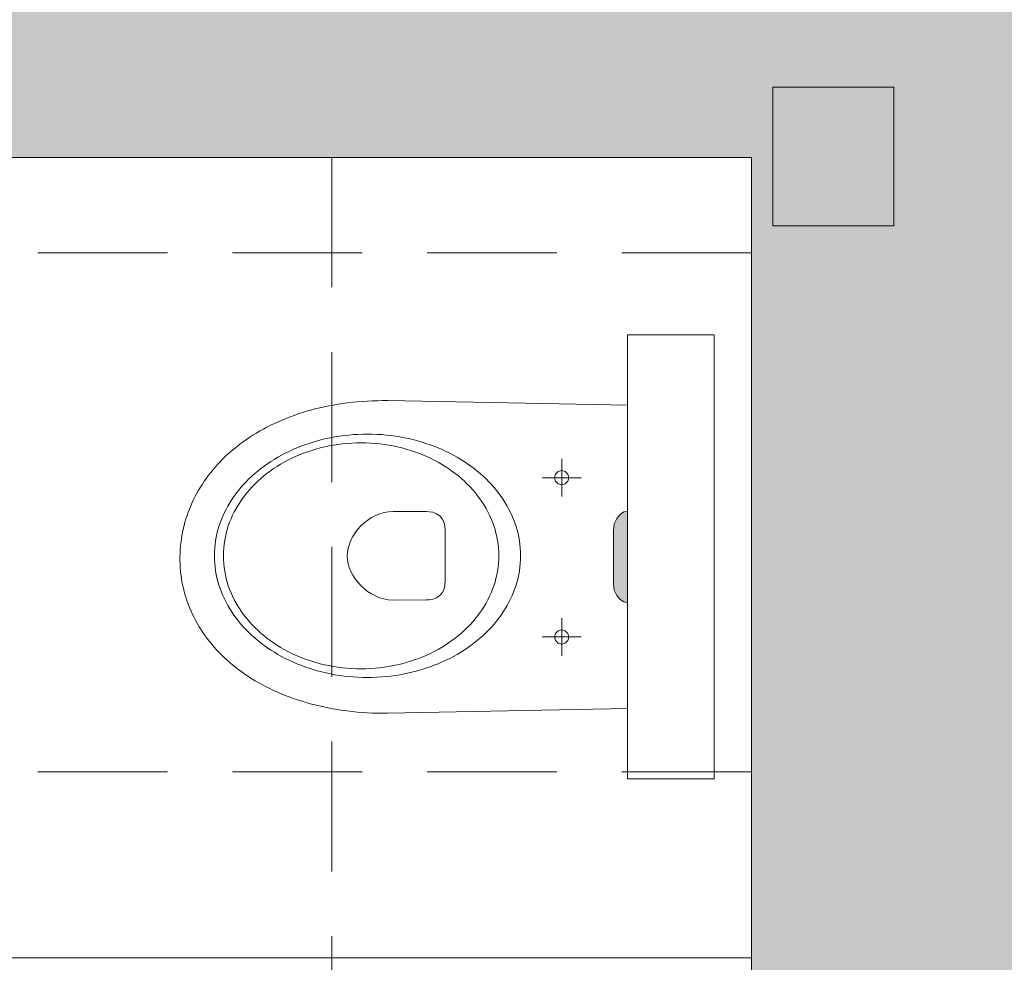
# Model space of a CAD drawing. Header units: millimetres. Extents: x -23540 to 53212, y -37964 to 41185.
# Tile 152 of 203: x 13049 to 13163, y -31792 to -31683. Entities that reach past the tile are written whole.
import ezdxf

# ---------------------------------------------------------------- set-up
doc = ezdxf.new("R2010")
doc.units = ezdxf.units.MM
doc.linetypes.add('DASHEDX2', pattern=[1.5, 1, -0.5])
doc.layers.get('0').update_dxf_attribs({"lineweight": 18})
for name, color, linetype, lineweight in [('PG_PRZERYWANE_ŚREDNIE', 1, 'DASHEDX2', 18), ('PG_WIDOKOWE_CIENKIE', 1, 'Continuous', 18), ('PG_ŚCIANY_DZIAŁOWE', 3, 'Continuous', 18)]:
    doc.layers.add(name, color=color, linetype=linetype, lineweight=lineweight)

msp = doc.modelspace()

# ---------------------------------------------------------------- hatches: boundary and pattern name
at = {"lineweight": 18, "true_color": 0x636466, "transparency": 33554559}
h = msp.add_hatch(color=251, dxfattribs=at)
h.dxf.hatch_style = 1
h.paths.add_polyline_path([(13117.4, -31748.17), (13117.51, -31748.94), (13117.79, -31749.56), (13118.19, -31750.02), (13118.63, -31750.31), (13119.04, -31750.41), (13119.04, -31739.82), (13118.63, -31739.92), (13118.19, -31740.21), (13117.79, -31740.66), (13117.51, -31741.29), (13117.4, -31742.06)])
at = {"layer": 'PG_ŚCIANY_DZIAŁOWE', "true_color": 0x636466, "transparency": 33554610}
h = msp.add_hatch(color=251, dxfattribs=at)
h.dxf.hatch_style = 1
h.paths.add_polyline_path([(13387.3, -31474.96), (13350.37, -31474.96), (13350.37, -31943.46), (13176.37, -31943.46), (13176.37, -31559.46), (13176.37, -31451.46), (13053.87, -31451.46), (13053.87, -31469.96), (13133.37, -31469.96), (13133.37, -31680.46), (12885.87, -31680.46), (12885.87, -31469.96), (12952.87, -31469.96), (12952.87, -31451.46), (12859.37, -31451.46), (12859.37, -31469.96), (12871.37, -31469.96), (12871.37, -31698.96), (13133.37, -31698.96), (13133.37, -31884.96), (12758.37, -31884.96), (12758.37, -31469.96), (12758.37, -31451.46), (12708.37, -31451.46), (12708.37, -31467.46), (12739.87, -31467.46), (12739.87, -31905.96), (12939.37, -31905.96), (12939.37, -31912.96), (12948.37, -31912.96), (12948.37, -31905.96), (13137.37, -31905.96), (13137.37, -32071.46), (13123.87, -32071.46), (13123.87, -32143.46), (13198.93, -32143.46), (13198.93, -31989.42), (13387.3, -31989.42)])
h.paths.add_polyline_path([(13350.37, -31334.96), (13387.3, -31334.96), (13387.3, -31300.46), (13350.37, -31330.46)])

# ---------------------------------------------------------------- linework, layer by layer
at = {"color": 251, "lineweight": 20, "true_color": 0x636466}
for p, q in [((12871.37, -31698.96), (13133.37, -31698.96)), ((13133.37, -31698.96), (13133.37, -31884.96)), ((13133.37, -31791.46), (13004.37, -31791.46))]:
    msp.add_line(p, q, dxfattribs=at)
at = {"color": 251, "lineweight": 18, "true_color": 0x636466}
for p, q in [((13119.04, -31719.45), (13119.04, -31770.78)), ((13119.04, -31719.45), (13129.04, -31719.45)), ((13129.04, -31719.45), (13129.04, -31770.78)), ((13119.04, -31770.78), (13129.04, -31770.78))]:
    msp.add_line(p, q, dxfattribs=at)
at = {"color": 251, "lineweight": 13, "true_color": 0x636466}
for p, q in [((13082.94, -31728.02), (13082.44, -31728.15)), ((13083.46, -31727.89), (13082.94, -31728.02)), ((13083.98, -31727.78), (13083.46, -31727.89)), ((13084.5, -31727.67), (13083.98, -31727.78)), ((13085.04, -31727.57), (13084.5, -31727.67)), ((13085.58, -31727.47), (13085.04, -31727.57)), ((13086.12, -31727.39), (13085.58, -31727.47)), ((13086.68, -31727.32), (13086.12, -31727.39)), ((13087.23, -31727.25), (13086.68, -31727.32)), ((13087.8, -31727.19), (13087.23, -31727.25)), ((13088.37, -31727.15), (13087.8, -31727.19)), ((13088.95, -31727.11), (13088.37, -31727.15)), ((13089.54, -31727.08), (13088.95, -31727.11)), ((13090.13, -31727.06), (13089.54, -31727.08)), ((13090.73, -31727.05), (13090.13, -31727.06)), ((13091.33, -31727.04), (13090.73, -31727.05)), ((13119.04, -31727.59), (13091.33, -31727.04)), ((13079.56, -31729.11), (13079.1, -31729.3)), ((13080.02, -31728.93), (13079.56, -31729.11)), ((13080.49, -31728.76), (13080.02, -31728.93)), ((13080.97, -31728.6), (13080.49, -31728.76)), ((13081.45, -31728.44), (13080.97, -31728.6)), ((13081.94, -31728.29), (13081.45, -31728.44)), ((13082.44, -31728.15), (13081.94, -31728.29)), ((13077.36, -31730.12), (13076.94, -31730.34)), ((13077.78, -31729.9), (13077.36, -31730.12)), ((13078.22, -31729.69), (13077.78, -31729.9)), ((13078.66, -31729.49), (13078.22, -31729.69)), ((13079.1, -31729.3), (13078.66, -31729.49)), ((13075.36, -31731.29), (13074.98, -31731.54)), ((13075.74, -31731.04), (13075.36, -31731.29)), ((13076.14, -31730.8), (13075.74, -31731.04)), ((13076.54, -31730.56), (13076.14, -31730.8)), ((13076.94, -31730.34), (13076.54, -31730.56)), ((13084.2, -31731.44), (13084.71, -31731.34)), ((13084.71, -31731.34), (13085.22, -31731.24)), ((13085.22, -31731.24), (13085.75, -31731.16)), ((13085.75, -31731.16), (13086.27, -31731.09)), ((13086.27, -31731.09), (13086.81, -31731.03)), ((13086.81, -31731.03), (13087.34, -31730.98)), ((13087.34, -31730.98), (13087.88, -31730.95)), ((13087.88, -31730.95), (13088.43, -31730.93)), ((13088.43, -31730.93), (13088.98, -31730.92)), ((13088.98, -31730.92), (13088.98, -31730.92)), ((13088.98, -31730.92), (13089.53, -31730.93)), ((13089.53, -31730.93), (13090.07, -31730.95)), ((13090.07, -31730.95), (13090.61, -31730.98)), ((13090.61, -31730.98), (13091.15, -31731.03)), ((13091.15, -31731.03), (13091.68, -31731.09)), ((13091.68, -31731.09), (13092.21, -31731.16)), ((13092.21, -31731.16), (13092.73, -31731.24)), ((13092.73, -31731.24), (13093.25, -31731.34)), ((13093.25, -31731.34), (13093.76, -31731.44)), ((13073.9, -31732.34), (13073.56, -31732.61)), ((13074.25, -31732.06), (13073.9, -31732.34)), ((13074.61, -31731.8), (13074.25, -31732.06)), ((13074.98, -31731.54), (13074.61, -31731.8)), ((13080.36, -31732.71), (13080.81, -31732.51)), ((13080.81, -31732.51), (13081.27, -31732.33)), ((13081.27, -31732.33), (13081.74, -31732.15)), ((13081.74, -31732.15), (13082.22, -31731.99)), ((13082.22, -31731.99), (13082.71, -31731.84)), ((13082.71, -31731.84), (13083.2, -31731.69)), ((13083.02, -31732.65), (13083.52, -31732.51)), ((13083.2, -31731.69), (13083.7, -31731.56)), ((13083.52, -31732.51), (13084.02, -31732.39)), ((13083.7, -31731.56), (13084.2, -31731.44)), ((13084.02, -31732.39), (13084.53, -31732.29)), ((13084.53, -31732.29), (13085.04, -31732.19)), ((13085.04, -31732.19), (13085.56, -31732.11)), ((13085.56, -31732.11), (13086.09, -31732.05)), ((13086.09, -31732.05), (13086.62, -31731.99)), ((13086.62, -31731.99), (13087.15, -31731.96)), ((13087.15, -31731.96), (13087.69, -31731.93)), ((13087.69, -31731.93), (13088.24, -31731.93)), ((13088.24, -31731.93), (13088.24, -31731.92)), ((13088.24, -31731.93), (13088.79, -31731.93)), ((13088.79, -31731.93), (13089.33, -31731.96)), ((13089.33, -31731.96), (13089.86, -31731.99)), ((13089.86, -31731.99), (13090.4, -31732.05)), ((13090.4, -31732.05), (13090.92, -31732.11)), ((13090.92, -31732.11), (13091.44, -31732.19)), ((13091.44, -31732.19), (13091.96, -31732.29)), ((13091.96, -31732.29), (13092.46, -31732.39)), ((13092.46, -31732.39), (13092.96, -31732.51)), ((13092.96, -31732.51), (13093.46, -31732.65)), ((13093.76, -31731.44), (13094.26, -31731.56)), ((13094.26, -31731.56), (13094.76, -31731.69)), ((13094.76, -31731.69), (13095.25, -31731.84)), ((13095.25, -31731.84), (13095.73, -31731.99)), ((13095.73, -31731.99), (13096.21, -31732.15)), ((13096.21, -31732.15), (13096.68, -31732.33)), ((13096.68, -31732.33), (13097.14, -31732.51)), ((13097.14, -31732.51), (13097.6, -31732.71)), ((13072.58, -31733.48), (13072.27, -31733.78)), ((13072.9, -31733.18), (13072.58, -31733.48)), ((13073.22, -31732.9), (13072.9, -31733.18)), ((13073.56, -31732.61), (13073.22, -31732.9)), ((13078.21, -31733.84), (13078.62, -31733.59)), ((13078.62, -31733.59), (13079.04, -31733.36)), ((13079.04, -31733.36), (13079.47, -31733.13)), ((13079.47, -31733.13), (13079.91, -31732.92)), ((13079.78, -31733.93), (13080.22, -31733.71)), ((13079.91, -31732.92), (13080.36, -31732.71)), ((13080.22, -31733.71), (13080.66, -31733.51)), ((13080.66, -31733.51), (13081.12, -31733.31)), ((13081.12, -31733.31), (13081.58, -31733.13)), ((13081.58, -31733.13), (13082.06, -31732.96)), ((13082.06, -31732.96), (13082.54, -31732.8)), ((13082.54, -31732.8), (13083.02, -31732.65)), ((13093.46, -31732.65), (13093.95, -31732.8)), ((13093.95, -31732.8), (13094.43, -31732.96)), ((13094.43, -31732.96), (13094.9, -31733.13)), ((13094.9, -31733.13), (13095.36, -31733.31)), ((13095.36, -31733.31), (13095.82, -31733.51)), ((13095.82, -31733.51), (13096.26, -31733.71)), ((13096.26, -31733.71), (13096.7, -31733.93)), ((13097.6, -31732.71), (13098.05, -31732.92)), ((13098.05, -31732.92), (13098.48, -31733.13)), ((13098.48, -31733.13), (13098.91, -31733.36)), ((13098.91, -31733.36), (13099.33, -31733.59)), ((13099.33, -31733.59), (13099.75, -31733.84)), ((13071.4, -31734.71), (13071.12, -31735.03)), ((13071.68, -31734.39), (13071.4, -31734.71)), ((13071.97, -31734.08), (13071.68, -31734.39)), ((13072.27, -31733.78), (13071.97, -31734.08)), ((13076.66, -31734.91), (13077.03, -31734.63)), ((13077.03, -31734.63), (13077.42, -31734.35)), ((13077.42, -31734.35), (13077.81, -31734.09)), ((13077.81, -31734.09), (13078.21, -31733.84)), ((13078.13, -31734.91), (13078.53, -31734.65)), ((13078.53, -31734.65), (13078.93, -31734.4)), ((13078.93, -31734.4), (13079.35, -31734.16)), ((13079.35, -31734.16), (13079.78, -31733.93)), ((13096.7, -31733.93), (13097.13, -31734.16)), ((13097.13, -31734.16), (13097.55, -31734.4)), ((13097.55, -31734.4), (13097.96, -31734.65)), ((13097.96, -31734.65), (13098.35, -31734.91)), ((13099.75, -31733.84), (13100.15, -31734.09)), ((13100.15, -31734.09), (13100.54, -31734.35)), ((13100.54, -31734.35), (13100.92, -31734.63)), ((13100.92, -31734.63), (13101.3, -31734.91)), ((13111.43, -31738.14), (13111.43, -31733.77)), ((13070.6, -31735.68), (13070.35, -31736.01)), ((13070.86, -31735.35), (13070.6, -31735.68)), ((13071.12, -31735.03), (13070.86, -31735.35)), ((13075.27, -31736.11), (13075.6, -31735.8)), ((13075.6, -31735.8), (13075.94, -31735.49)), ((13075.94, -31735.49), (13076.3, -31735.19)), ((13076.3, -31735.19), (13076.66, -31734.91)), ((13076.64, -31736.06), (13077, -31735.76)), ((13077, -31735.76), (13077.36, -31735.47)), ((13077.36, -31735.47), (13077.74, -31735.19)), ((13077.74, -31735.19), (13078.13, -31734.91)), ((13098.35, -31734.91), (13098.74, -31735.19)), ((13098.74, -31735.19), (13099.12, -31735.47)), ((13099.12, -31735.47), (13099.49, -31735.76)), ((13099.49, -31735.76), (13099.84, -31736.06)), ((13101.3, -31734.91), (13101.66, -31735.19)), ((13101.66, -31735.19), (13102.01, -31735.49)), ((13102.01, -31735.49), (13102.35, -31735.8)), ((13102.35, -31735.8), (13102.68, -31736.11)), ((13109.17, -31735.96), (13113.68, -31735.96)), ((13110.72, -31735.54), (13110.61, -31735.96)), ((13110.61, -31735.96), (13110.72, -31736.37)), ((13111.01, -31735.25), (13110.72, -31735.54)), ((13111.43, -31735.14), (13111.01, -31735.25)), ((13111.84, -31735.25), (13111.43, -31735.14)), ((13112.13, -31735.54), (13111.84, -31735.25)), ((13112.24, -31735.96), (13112.13, -31735.54)), ((13112.13, -31736.37), (13112.24, -31735.96)), ((13069.67, -31737.04), (13069.46, -31737.39)), ((13069.89, -31736.69), (13069.67, -31737.04)), ((13070.11, -31736.35), (13069.89, -31736.69)), ((13070.35, -31736.01), (13070.11, -31736.35)), ((13074.06, -31737.43), (13074.35, -31737.09)), ((13074.35, -31737.09), (13074.64, -31736.75)), ((13074.64, -31736.75), (13074.95, -31736.43)), ((13074.95, -31736.43), (13075.27, -31736.11)), ((13075.34, -31737.35), (13075.65, -31737.01)), ((13075.65, -31737.01), (13075.97, -31736.69)), ((13075.97, -31736.69), (13076.3, -31736.37)), ((13076.3, -31736.37), (13076.64, -31736.06)), ((13099.84, -31736.06), (13100.18, -31736.37)), ((13100.18, -31736.37), (13100.51, -31736.69)), ((13100.51, -31736.69), (13100.83, -31737.01)), ((13100.83, -31737.01), (13101.14, -31737.35)), ((13102.68, -31736.11), (13103, -31736.43)), ((13103, -31736.43), (13103.31, -31736.75)), ((13103.31, -31736.75), (13103.61, -31737.09)), ((13103.61, -31737.09), (13103.89, -31737.43)), ((13110.72, -31736.37), (13111.01, -31736.66)), ((13111.01, -31736.66), (13111.43, -31736.77)), ((13111.43, -31736.77), (13111.84, -31736.66)), ((13111.84, -31736.66), (13112.13, -31736.37)), ((13069.06, -31738.1), (13068.88, -31738.47)), ((13069.25, -31737.75), (13069.06, -31738.1)), ((13069.46, -31737.39), (13069.25, -31737.75)), ((13073.29, -31738.49), (13073.53, -31738.13)), ((13073.53, -31738.13), (13073.79, -31737.78)), ((13073.79, -31737.78), (13074.06, -31737.43)), ((13074.5, -31738.4), (13074.77, -31738.04)), ((13074.77, -31738.04), (13075.05, -31737.69)), ((13075.05, -31737.69), (13075.34, -31737.35)), ((13101.14, -31737.35), (13101.43, -31737.69)), ((13101.43, -31737.69), (13101.71, -31738.04)), ((13101.71, -31738.04), (13101.98, -31738.4)), ((13103.89, -31737.43), (13104.16, -31737.78)), ((13104.16, -31737.78), (13104.42, -31738.13)), ((13104.42, -31738.13), (13104.67, -31738.49)), ((13068.55, -31739.2), (13068.39, -31739.58)), ((13068.71, -31738.83), (13068.55, -31739.2)), ((13068.88, -31738.47), (13068.71, -31738.83)), ((13072.63, -31739.62), (13072.83, -31739.24)), ((13072.83, -31739.24), (13073.05, -31738.86)), ((13073.05, -31738.86), (13073.29, -31738.49)), ((13073.79, -31739.52), (13074.01, -31739.14)), ((13074.01, -31739.14), (13074.25, -31738.77)), ((13074.25, -31738.77), (13074.5, -31738.4)), ((13101.98, -31738.4), (13102.23, -31738.77)), ((13102.23, -31738.77), (13102.47, -31739.14)), ((13102.47, -31739.14), (13102.69, -31739.52)), ((13104.67, -31738.49), (13104.9, -31738.86)), ((13104.9, -31738.86), (13105.12, -31739.24)), ((13105.12, -31739.24), (13105.33, -31739.62)), ((13068.12, -31740.34), (13067.99, -31740.72)), ((13068.25, -31739.95), (13068.12, -31740.34)), ((13068.39, -31739.58), (13068.25, -31739.95)), ((13072.09, -31740.79), (13072.26, -31740.39)), ((13072.26, -31740.39), (13072.43, -31740)), ((13072.43, -31740), (13072.63, -31739.62)), ((13073.21, -31740.7), (13073.38, -31740.3)), ((13073.38, -31740.3), (13073.58, -31739.91)), ((13073.58, -31739.91), (13073.79, -31739.52)), ((13089.44, -31740.58), (13089.9, -31740.34)), ((13089.9, -31740.34), (13090.39, -31740.14)), ((13090.39, -31740.14), (13090.89, -31740)), ((13090.89, -31740), (13091.4, -31739.91)), ((13091.4, -31739.91), (13091.93, -31739.88)), ((13091.93, -31739.88), (13095.77, -31739.88)), ((13095.77, -31739.88), (13096.12, -31739.89)), ((13096.12, -31739.89), (13096.52, -31739.96)), ((13096.52, -31739.96), (13096.94, -31740.12)), ((13096.94, -31740.12), (13097.33, -31740.37)), ((13097.33, -31740.37), (13097.66, -31740.75)), ((13102.69, -31739.52), (13102.9, -31739.91)), ((13102.9, -31739.91), (13103.1, -31740.3)), ((13103.1, -31740.3), (13103.28, -31740.7)), ((13105.33, -31739.62), (13105.52, -31740)), ((13105.52, -31740), (13105.7, -31740.39)), ((13105.7, -31740.39), (13105.87, -31740.79)), ((13117.79, -31740.66), (13118.19, -31740.21)), ((13118.19, -31740.21), (13118.63, -31739.92)), ((13118.63, -31739.92), (13119.04, -31739.82)), ((13067.77, -31741.5), (13067.68, -31741.89)), ((13067.88, -31741.11), (13067.77, -31741.5)), ((13067.99, -31740.72), (13067.88, -31741.11)), ((13071.69, -31742), (13071.81, -31741.59)), ((13071.81, -31741.59), (13071.94, -31741.19)), ((13071.94, -31741.19), (13072.09, -31740.79)), ((13072.76, -31741.94), (13072.89, -31741.52)), ((13072.89, -31741.52), (13073.04, -31741.11)), ((13073.04, -31741.11), (13073.21, -31740.7)), ((13087.87, -31741.92), (13088.21, -31741.54)), ((13088.21, -31741.54), (13088.59, -31741.19)), ((13088.59, -31741.19), (13089, -31740.87)), ((13089, -31740.87), (13089.44, -31740.58)), ((13097.66, -31740.75), (13097.89, -31741.28)), ((13097.89, -31741.28), (13097.97, -31741.99)), ((13103.28, -31740.7), (13103.44, -31741.11)), ((13103.44, -31741.11), (13103.59, -31741.52)), ((13103.59, -31741.52), (13103.72, -31741.94)), ((13105.87, -31740.79), (13106.02, -31741.19)), ((13106.02, -31741.19), (13106.15, -31741.59)), ((13106.15, -31741.59), (13106.27, -31742)), ((13117.4, -31742.06), (13117.51, -31741.29)), ((13117.51, -31741.29), (13117.79, -31740.66)), ((13067.52, -31742.68), (13067.46, -31743.08)), ((13067.6, -31742.28), (13067.52, -31742.68)), ((13067.68, -31741.89), (13067.6, -31742.28)), ((13071.49, -31742.84), (13071.58, -31742.42)), ((13071.58, -31742.42), (13071.69, -31742)), ((13072.47, -31743.22), (13072.55, -31742.79)), ((13072.55, -31742.79), (13072.65, -31742.36)), ((13072.65, -31742.36), (13072.76, -31741.94)), ((13087.06, -31743.19), (13087.29, -31742.75)), ((13087.29, -31742.75), (13087.56, -31742.32)), ((13087.56, -31742.32), (13087.87, -31741.92)), ((13097.97, -31741.99), (13097.97, -31741.99)), ((13097.97, -31741.99), (13097.97, -31745.22)), ((13103.72, -31741.94), (13103.83, -31742.36)), ((13103.83, -31742.36), (13103.93, -31742.79)), ((13103.93, -31742.79), (13104.01, -31743.22)), ((13106.27, -31742), (13106.38, -31742.42)), ((13106.38, -31742.42), (13106.47, -31742.84)), ((13117.4, -31742.06), (13117.4, -31748.17)), ((13067.36, -31743.89), (13067.33, -31744.3)), ((13067.41, -31743.48), (13067.36, -31743.89)), ((13067.46, -31743.08), (13067.41, -31743.48)), ((13071.32, -31744.11), (13071.36, -31743.68)), ((13071.36, -31743.68), (13071.42, -31743.26)), ((13071.42, -31743.26), (13071.49, -31742.84)), ((13072.36, -31744.09), (13072.41, -31743.65)), ((13072.41, -31743.65), (13072.47, -31743.22)), ((13086.74, -31744.09), (13086.88, -31743.63)), ((13086.88, -31743.63), (13087.06, -31743.19)), ((13104.01, -31743.22), (13104.07, -31743.65)), ((13104.07, -31743.65), (13104.12, -31744.09)), ((13106.47, -31742.84), (13106.54, -31743.26)), ((13106.54, -31743.26), (13106.6, -31743.68)), ((13106.6, -31743.68), (13106.64, -31744.11)), ((13067.31, -31744.71), (13067.3, -31745.12)), ((13067.33, -31744.3), (13067.31, -31744.71)), ((13071.28, -31744.99), (13071.29, -31744.55)), ((13071.28, -31744.99), (13071.28, -31744.98)), ((13071.29, -31745.42), (13071.28, -31744.99)), ((13071.29, -31744.55), (13071.32, -31744.11)), ((13072.32, -31744.99), (13072.33, -31744.54)), ((13072.32, -31744.99), (13072.32, -31744.98)), ((13072.33, -31745.43), (13072.32, -31744.99)), ((13072.33, -31744.54), (13072.36, -31744.09)), ((13086.63, -31744.99), (13086.66, -31744.54)), ((13086.66, -31745.44), (13086.63, -31744.99)), ((13086.66, -31744.54), (13086.74, -31744.09)), ((13104.12, -31744.09), (13104.15, -31744.54)), ((13104.15, -31744.54), (13104.16, -31744.99)), ((13104.16, -31744.99), (13104.15, -31745.43)), ((13104.16, -31744.99), (13104.16, -31744.98)), ((13106.64, -31744.11), (13106.66, -31744.55)), ((13106.66, -31744.55), (13106.67, -31744.99)), ((13106.67, -31744.99), (13106.66, -31745.42)), ((13067.3, -31745.12), (13067.3, -31745.53)), ((13067.3, -31745.53), (13067.31, -31745.94)), ((13067.31, -31745.94), (13067.33, -31746.35)), ((13071.32, -31745.86), (13071.29, -31745.42)), ((13071.36, -31746.29), (13071.32, -31745.86)), ((13072.36, -31745.88), (13072.33, -31745.43)), ((13072.41, -31746.32), (13072.36, -31745.88)), ((13086.74, -31745.89), (13086.66, -31745.44)), ((13086.87, -31746.34), (13086.74, -31745.89)), ((13097.97, -31745.22), (13097.97, -31747.97)), ((13104.12, -31745.88), (13104.07, -31746.32)), ((13104.15, -31745.43), (13104.12, -31745.88)), ((13106.64, -31745.86), (13106.6, -31746.29)), ((13106.66, -31745.42), (13106.64, -31745.86)), ((13067.33, -31746.35), (13067.36, -31746.75)), ((13067.36, -31746.75), (13067.41, -31747.16)), ((13067.41, -31747.16), (13067.46, -31747.56)), ((13071.42, -31746.71), (13071.36, -31746.29)), ((13071.49, -31747.14), (13071.42, -31746.71)), ((13071.58, -31747.55), (13071.49, -31747.14)), ((13072.47, -31746.75), (13072.41, -31746.32)), ((13072.55, -31747.18), (13072.47, -31746.75)), ((13072.65, -31747.61), (13072.55, -31747.18)), ((13087.06, -31746.79), (13086.87, -31746.34)), ((13087.28, -31747.23), (13087.06, -31746.79)), ((13087.55, -31747.65), (13087.28, -31747.23)), ((13103.93, -31747.18), (13103.83, -31747.61)), ((13104.01, -31746.75), (13103.93, -31747.18)), ((13104.07, -31746.32), (13104.01, -31746.75)), ((13106.47, -31747.14), (13106.38, -31747.55)), ((13106.54, -31746.71), (13106.47, -31747.14)), ((13106.6, -31746.29), (13106.54, -31746.71)), ((13067.46, -31747.56), (13067.53, -31747.95)), ((13067.53, -31747.95), (13067.6, -31748.35)), ((13067.6, -31748.35), (13067.69, -31748.74)), ((13071.69, -31747.97), (13071.58, -31747.55)), ((13071.81, -31748.38), (13071.69, -31747.97)), ((13071.94, -31748.78), (13071.81, -31748.38)), ((13072.76, -31748.03), (13072.65, -31747.61)), ((13072.89, -31748.45), (13072.76, -31748.03)), ((13073.04, -31748.86), (13072.89, -31748.45)), ((13087.86, -31748.05), (13087.55, -31747.65)), ((13088.21, -31748.43), (13087.86, -31748.05)), ((13088.59, -31748.78), (13088.21, -31748.43)), ((13097.97, -31747.97), (13097.89, -31748.68)), ((13103.59, -31748.45), (13103.44, -31748.86)), ((13103.72, -31748.03), (13103.59, -31748.45)), ((13103.83, -31747.61), (13103.72, -31748.03)), ((13106.15, -31748.38), (13106.02, -31748.78)), ((13106.27, -31747.97), (13106.15, -31748.38)), ((13106.38, -31747.55), (13106.27, -31747.97)), ((13117.4, -31748.17), (13117.51, -31748.94)), ((13067.69, -31748.74), (13067.79, -31749.13)), ((13067.79, -31749.13), (13067.9, -31749.52)), ((13067.9, -31749.52), (13068.01, -31749.9)), ((13072.09, -31749.18), (13071.94, -31748.78)), ((13072.26, -31749.58), (13072.09, -31749.18)), ((13072.43, -31749.97), (13072.26, -31749.58)), ((13073.21, -31749.27), (13073.04, -31748.86)), ((13073.38, -31749.67), (13073.21, -31749.27)), ((13088.99, -31749.1), (13088.59, -31748.78)), ((13089.43, -31749.39), (13088.99, -31749.1)), ((13089.89, -31749.63), (13089.43, -31749.39)), ((13090.37, -31749.83), (13089.89, -31749.63)), ((13097.33, -31749.59), (13096.94, -31749.85)), ((13097.66, -31749.21), (13097.33, -31749.59)), ((13097.89, -31748.68), (13097.66, -31749.21)), ((13103.28, -31749.27), (13103.1, -31749.67)), ((13103.44, -31748.86), (13103.28, -31749.27)), ((13105.7, -31749.58), (13105.52, -31749.97)), ((13105.87, -31749.18), (13105.7, -31749.58)), ((13106.02, -31748.78), (13105.87, -31749.18)), ((13117.51, -31748.94), (13117.79, -31749.56)), ((13117.79, -31749.56), (13118.19, -31750.02)), ((13068.01, -31749.9), (13068.14, -31750.28)), ((13068.14, -31750.28), (13068.28, -31750.66)), ((13068.28, -31750.66), (13068.43, -31751.03)), ((13072.63, -31750.36), (13072.43, -31749.97)), ((13072.83, -31750.73), (13072.63, -31750.36)), ((13073.05, -31751.11), (13072.83, -31750.73)), ((13073.58, -31750.06), (13073.38, -31749.67)), ((13073.79, -31750.45), (13073.58, -31750.06)), ((13074.01, -31750.83), (13073.79, -31750.45)), ((13090.86, -31749.97), (13090.37, -31749.83)), ((13091.38, -31750.07), (13090.86, -31749.97)), ((13091.9, -31750.1), (13091.38, -31750.07)), ((13095.75, -31750.09), (13091.9, -31750.1)), ((13096.11, -31750.07), (13095.75, -31750.09)), ((13096.52, -31750), (13096.11, -31750.07)), ((13096.94, -31749.85), (13096.52, -31750)), ((13102.69, -31750.45), (13102.47, -31750.83)), ((13102.9, -31750.06), (13102.69, -31750.45)), ((13103.1, -31749.67), (13102.9, -31750.06)), ((13105.12, -31750.73), (13104.9, -31751.11)), ((13105.33, -31750.36), (13105.12, -31750.73)), ((13105.52, -31749.97), (13105.33, -31750.36)), ((13118.19, -31750.02), (13118.63, -31750.31)), ((13118.63, -31750.31), (13119.04, -31750.41)), ((13068.43, -31751.03), (13068.59, -31751.4)), ((13068.59, -31751.4), (13068.76, -31751.77)), ((13068.76, -31751.77), (13068.93, -31752.13)), ((13073.29, -31751.48), (13073.05, -31751.11)), ((13073.53, -31751.84), (13073.29, -31751.48)), ((13073.79, -31752.19), (13073.53, -31751.84)), ((13074.25, -31751.2), (13074.01, -31750.83)), ((13074.5, -31751.57), (13074.25, -31751.2)), ((13074.77, -31751.93), (13074.5, -31751.57)), ((13101.98, -31751.57), (13101.71, -31751.93)), ((13102.23, -31751.2), (13101.98, -31751.57)), ((13102.47, -31750.83), (13102.23, -31751.2)), ((13104.42, -31751.84), (13104.16, -31752.19)), ((13104.67, -31751.48), (13104.42, -31751.84)), ((13104.9, -31751.11), (13104.67, -31751.48)), ((13068.93, -31752.13), (13069.12, -31752.49)), ((13069.12, -31752.49), (13069.32, -31752.85)), ((13069.32, -31752.85), (13069.53, -31753.2)), ((13074.06, -31752.54), (13073.79, -31752.19)), ((13074.35, -31752.88), (13074.06, -31752.54)), ((13074.64, -31753.22), (13074.35, -31752.88)), ((13075.05, -31752.28), (13074.77, -31751.93)), ((13075.34, -31752.62), (13075.05, -31752.28)), ((13075.65, -31752.96), (13075.34, -31752.62)), ((13075.97, -31753.28), (13075.65, -31752.96)), ((13100.83, -31752.96), (13100.51, -31753.28)), ((13101.14, -31752.62), (13100.83, -31752.96)), ((13101.43, -31752.28), (13101.14, -31752.62)), ((13101.71, -31751.93), (13101.43, -31752.28)), ((13103.61, -31752.88), (13103.31, -31753.22)), ((13103.89, -31752.54), (13103.61, -31752.88)), ((13104.16, -31752.19), (13103.89, -31752.54)), ((13111.43, -31756.55), (13111.43, -31752.18)), ((13069.53, -31753.2), (13069.75, -31753.54)), ((13069.75, -31753.54), (13069.97, -31753.89)), ((13069.97, -31753.89), (13070.21, -31754.22)), ((13074.95, -31753.54), (13074.64, -31753.22)), ((13075.27, -31753.86), (13074.95, -31753.54)), ((13075.6, -31754.18), (13075.27, -31753.86)), ((13075.94, -31754.48), (13075.6, -31754.18)), ((13076.3, -31753.6), (13075.97, -31753.28)), ((13076.64, -31753.91), (13076.3, -31753.6)), ((13077, -31754.21), (13076.64, -31753.91)), ((13099.84, -31753.91), (13099.49, -31754.21)), ((13100.18, -31753.6), (13099.84, -31753.91)), ((13100.51, -31753.28), (13100.18, -31753.6)), ((13102.35, -31754.18), (13102.01, -31754.48)), ((13102.68, -31753.86), (13102.35, -31754.18)), ((13103, -31753.54), (13102.68, -31753.86)), ((13103.31, -31753.22), (13103, -31753.54)), ((13110.72, -31753.95), (13110.61, -31754.37)), ((13111.01, -31753.66), (13110.72, -31753.95)), ((13111.43, -31753.55), (13111.01, -31753.66)), ((13111.84, -31753.66), (13111.43, -31753.55)), ((13112.13, -31753.95), (13111.84, -31753.66)), ((13112.24, -31754.37), (13112.13, -31753.95)), ((13070.21, -31754.22), (13070.46, -31754.56)), ((13070.46, -31754.56), (13070.71, -31754.89)), ((13070.71, -31754.89), (13070.98, -31755.21)), ((13070.98, -31755.21), (13071.25, -31755.53)), ((13076.3, -31754.78), (13075.94, -31754.48)), ((13076.66, -31755.06), (13076.3, -31754.78)), ((13077.03, -31755.34), (13076.66, -31755.06)), ((13077.36, -31754.5), (13077, -31754.21)), ((13077.74, -31754.78), (13077.36, -31754.5)), ((13078.13, -31755.06), (13077.74, -31754.78)), ((13078.53, -31755.32), (13078.13, -31755.06)), ((13078.93, -31755.57), (13078.53, -31755.32)), ((13097.96, -31755.32), (13097.55, -31755.57)), ((13098.35, -31755.06), (13097.96, -31755.32)), ((13098.74, -31754.78), (13098.35, -31755.06)), ((13099.12, -31754.5), (13098.74, -31754.78)), ((13099.49, -31754.21), (13099.12, -31754.5)), ((13101.3, -31755.06), (13100.92, -31755.34)), ((13101.66, -31754.78), (13101.3, -31755.06)), ((13102.01, -31754.48), (13101.66, -31754.78)), ((13109.17, -31754.37), (13113.68, -31754.37)), ((13110.61, -31754.37), (13110.72, -31754.78)), ((13110.72, -31754.78), (13111.01, -31755.07)), ((13111.01, -31755.07), (13111.43, -31755.19)), ((13111.43, -31755.19), (13111.84, -31755.07)), ((13111.84, -31755.07), (13112.13, -31754.78)), ((13112.13, -31754.78), (13112.24, -31754.37)), ((13071.25, -31755.53), (13071.53, -31755.84)), ((13071.53, -31755.84), (13071.83, -31756.15)), ((13071.83, -31756.15), (13072.13, -31756.46)), ((13072.13, -31756.46), (13072.44, -31756.76)), ((13077.42, -31755.62), (13077.03, -31755.34)), ((13077.81, -31755.88), (13077.42, -31755.62)), ((13078.21, -31756.13), (13077.81, -31755.88)), ((13078.62, -31756.38), (13078.21, -31756.13)), ((13079.04, -31756.61), (13078.62, -31756.38)), ((13079.35, -31755.81), (13078.93, -31755.57)), ((13079.78, -31756.04), (13079.35, -31755.81)), ((13080.22, -31756.26), (13079.78, -31756.04)), ((13080.66, -31756.46), (13080.22, -31756.26)), ((13081.12, -31756.66), (13080.66, -31756.46)), ((13095.82, -31756.46), (13095.36, -31756.66)), ((13096.26, -31756.26), (13095.82, -31756.46)), ((13096.7, -31756.04), (13096.26, -31756.26)), ((13097.13, -31755.81), (13096.7, -31756.04)), ((13097.55, -31755.57), (13097.13, -31755.81)), ((13099.33, -31756.38), (13098.91, -31756.61)), ((13099.75, -31756.13), (13099.33, -31756.38)), ((13100.15, -31755.88), (13099.75, -31756.13)), ((13100.54, -31755.62), (13100.15, -31755.88)), ((13100.92, -31755.34), (13100.54, -31755.62)), ((13072.44, -31756.76), (13072.76, -31757.05)), ((13072.76, -31757.05), (13073.09, -31757.34)), ((13073.09, -31757.34), (13073.42, -31757.62)), ((13079.47, -31756.84), (13079.04, -31756.61)), ((13079.91, -31757.05), (13079.47, -31756.84)), ((13080.36, -31757.26), (13079.91, -31757.05)), ((13080.81, -31757.46), (13080.36, -31757.26)), ((13081.27, -31757.64), (13080.81, -31757.46)), ((13081.58, -31756.84), (13081.12, -31756.66)), ((13082.06, -31757.02), (13081.58, -31756.84)), ((13082.54, -31757.17), (13082.06, -31757.02)), ((13083.02, -31757.32), (13082.54, -31757.17)), ((13083.52, -31757.46), (13083.02, -31757.32)), ((13084.02, -31757.58), (13083.52, -31757.46)), ((13084.53, -31757.68), (13084.02, -31757.58)), ((13092.46, -31757.58), (13091.96, -31757.68)), ((13092.96, -31757.46), (13092.46, -31757.58)), ((13093.46, -31757.32), (13092.96, -31757.46)), ((13093.95, -31757.17), (13093.46, -31757.32)), ((13094.43, -31757.02), (13093.95, -31757.17)), ((13094.9, -31756.84), (13094.43, -31757.02)), ((13095.36, -31756.66), (13094.9, -31756.84)), ((13097.14, -31757.46), (13096.68, -31757.64)), ((13097.6, -31757.26), (13097.14, -31757.46)), ((13098.05, -31757.05), (13097.6, -31757.26)), ((13098.48, -31756.84), (13098.05, -31757.05)), ((13098.91, -31756.61), (13098.48, -31756.84)), ((13073.42, -31757.62), (13073.77, -31757.9)), ((13073.77, -31757.9), (13074.12, -31758.17)), ((13074.12, -31758.17), (13074.48, -31758.44)), ((13074.48, -31758.44), (13074.85, -31758.7)), ((13074.85, -31758.7), (13075.23, -31758.95)), ((13081.74, -31757.82), (13081.27, -31757.64)), ((13082.22, -31757.98), (13081.74, -31757.82)), ((13082.71, -31758.13), (13082.22, -31757.98)), ((13083.2, -31758.28), (13082.71, -31758.13)), ((13083.7, -31758.41), (13083.2, -31758.28)), ((13084.2, -31758.53), (13083.7, -31758.41)), ((13084.71, -31758.63), (13084.2, -31758.53)), ((13085.04, -31757.78), (13084.53, -31757.68)), ((13085.22, -31758.73), (13084.71, -31758.63)), ((13085.56, -31757.86), (13085.04, -31757.78)), ((13085.75, -31758.81), (13085.22, -31758.73)), ((13086.09, -31757.92), (13085.56, -31757.86)), ((13086.62, -31757.98), (13086.09, -31757.92)), ((13087.15, -31758.01), (13086.62, -31757.98)), ((13087.69, -31758.04), (13087.15, -31758.01)), ((13088.24, -31758.04), (13087.69, -31758.04)), ((13088.79, -31758.04), (13088.24, -31758.04)), ((13088.24, -31758.04), (13088.24, -31758.04)), ((13089.33, -31758.01), (13088.79, -31758.04)), ((13089.86, -31757.98), (13089.33, -31758.01)), ((13090.4, -31757.92), (13089.86, -31757.98)), ((13090.92, -31757.86), (13090.4, -31757.92)), ((13091.44, -31757.78), (13090.92, -31757.86)), ((13091.96, -31757.68), (13091.44, -31757.78)), ((13092.73, -31758.73), (13092.21, -31758.81)), ((13093.25, -31758.63), (13092.73, -31758.73)), ((13093.76, -31758.53), (13093.25, -31758.63)), ((13094.26, -31758.41), (13093.76, -31758.53)), ((13094.76, -31758.28), (13094.26, -31758.41)), ((13095.25, -31758.13), (13094.76, -31758.28)), ((13095.73, -31757.98), (13095.25, -31758.13)), ((13096.21, -31757.82), (13095.73, -31757.98)), ((13096.68, -31757.64), (13096.21, -31757.82)), ((13075.23, -31758.95), (13075.62, -31759.2)), ((13075.62, -31759.2), (13076.01, -31759.44)), ((13076.01, -31759.44), (13076.42, -31759.67)), ((13076.42, -31759.67), (13076.83, -31759.9)), ((13086.27, -31758.88), (13085.75, -31758.81)), ((13086.81, -31758.94), (13086.27, -31758.88)), ((13087.34, -31758.99), (13086.81, -31758.94)), ((13087.88, -31759.02), (13087.34, -31758.99)), ((13088.43, -31759.04), (13087.88, -31759.02)), ((13088.98, -31759.05), (13088.43, -31759.04)), ((13089.53, -31759.04), (13088.98, -31759.05)), ((13090.07, -31759.02), (13089.53, -31759.04)), ((13090.61, -31758.99), (13090.07, -31759.02)), ((13091.15, -31758.94), (13090.61, -31758.99)), ((13091.68, -31758.88), (13091.15, -31758.94)), ((13092.21, -31758.81), (13091.68, -31758.88)), ((13076.83, -31759.9), (13077.25, -31760.12)), ((13077.25, -31760.12), (13077.68, -31760.33)), ((13077.68, -31760.33), (13078.11, -31760.54)), ((13078.11, -31760.54), (13078.56, -31760.74)), ((13078.56, -31760.74), (13079.01, -31760.94)), ((13079.01, -31760.94), (13079.47, -31761.12)), ((13079.47, -31761.12), (13079.93, -31761.3)), ((13079.93, -31761.3), (13080.4, -31761.47)), ((13080.4, -31761.47), (13080.89, -31761.64)), ((13080.89, -31761.64), (13081.37, -31761.8)), ((13081.37, -31761.8), (13081.87, -31761.94)), ((13081.87, -31761.94), (13082.37, -31762.09)), ((13082.37, -31762.09), (13082.88, -31762.22)), ((13082.88, -31762.22), (13083.4, -31762.34)), ((13083.4, -31762.34), (13083.92, -31762.46)), ((13083.92, -31762.46), (13084.45, -31762.57)), ((13084.45, -31762.57), (13084.99, -31762.67)), ((13084.99, -31762.67), (13085.53, -31762.76)), ((13085.53, -31762.76), (13086.09, -31762.85)), ((13086.09, -31762.85), (13086.64, -31762.92)), ((13086.64, -31762.92), (13087.21, -31762.99)), ((13087.21, -31762.99), (13087.78, -31763.04)), ((13087.78, -31763.04), (13088.35, -31763.09)), ((13088.35, -31763.09), (13088.94, -31763.13)), ((13088.94, -31763.13), (13089.53, -31763.16)), ((13089.53, -31763.16), (13090.12, -31763.18)), ((13090.12, -31763.18), (13090.72, -31763.19)), ((13090.72, -31763.19), (13091.33, -31763.19)), ((13091.33, -31763.19), (13119.04, -31762.65))]:
    msp.add_line(p, q, dxfattribs=at)
at = {"layer": 'PG_PRZERYWANE_ŚREDNIE', "color": 251, "lineweight": 15, "ltscale": 15, "true_color": 0x636466}
for p, q in [((13084.87, -31698.96), (13084.87, -31884.96)), ((13133.37, -31709.96), (12758.37, -31709.96)), ((13133.37, -31769.96), (12758.37, -31769.96))]:
    msp.add_line(p, q, dxfattribs=at)
at = {"layer": 'PG_WIDOKOWE_CIENKIE', "color": 251, "true_color": 0x636466}
for p, q in [((13149.82, -31690.84), (13135.82, -31690.84)), ((13135.82, -31690.84), (13135.82, -31706.84)), ((13149.82, -31706.84), (13149.82, -31690.84)), ((13135.82, -31706.84), (13149.82, -31706.84))]:
    msp.add_line(p, q, dxfattribs=at)

doc.saveas('drawing.dxf')
